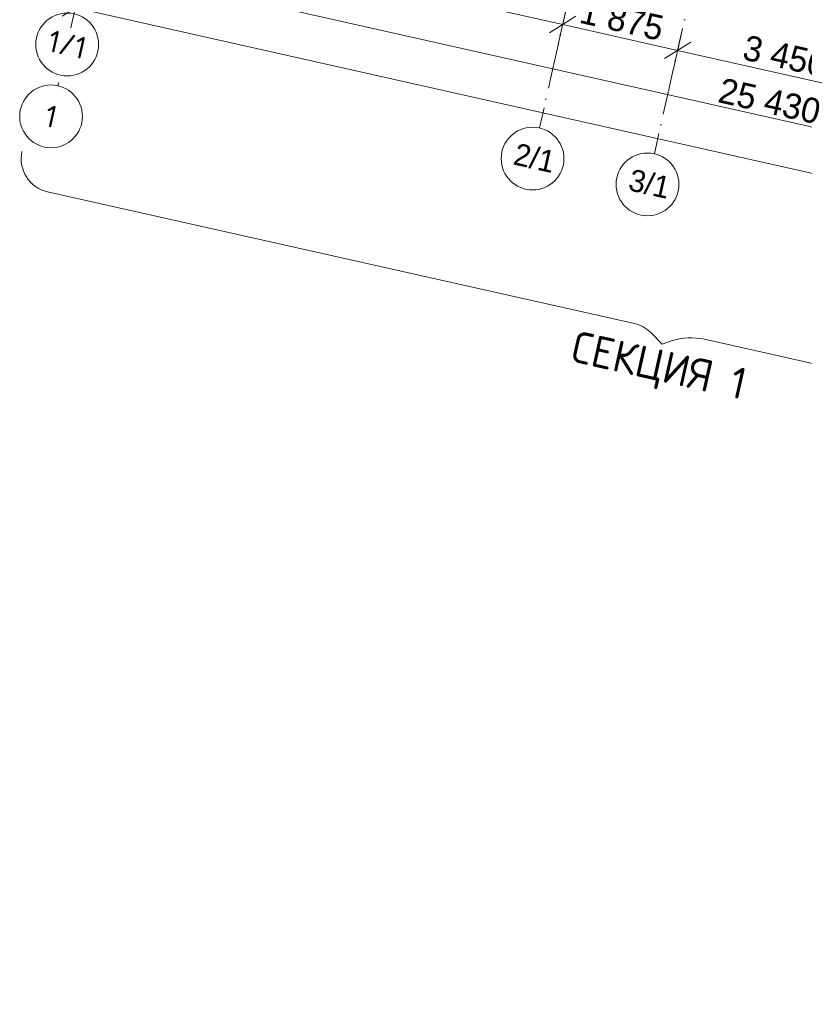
# Model space of a CAD drawing. Header units: millimetres. Extents: x -7218036 to -6936053, y 6003644 to 6210136.
# Tile 1 of 65: x -7212959 to -7200462, y 6120230 to 6135911. Entities that reach past the tile are written whole.
import ezdxf
from ezdxf.enums import TextEntityAlignment as Align

# ---------------------------------------------------------------- set-up
doc = ezdxf.new("R2010")
doc.units = ezdxf.units.MM
doc.header["$MEASUREMENT"] = 0
doc.linetypes.add('Штрихпунктирная', pattern=[670.277762, 352.777767, -176.388884, 0, -141.111112])
doc.layers.add('АР-Чертеж-Оси габаритные.АР', color=7, linetype='Continuous')
doc.layers.add('АР-Чертеж-Оси_Осевые размеры.АР', color=7, linetype='Continuous')
for name, color, linetype, lineweight in [('АР-Чертеж-Оси габаритные.АР_Ном._пера__120', 7, 'Continuous', 0), ('АР-Чертеж-Оси_Осевые размеры.АР_Ном._пера__1', 7, 'Continuous', 0), ('АР-Чертеж-Оси_Осевые размеры.АР_Ном._пера__120', 7, 'Continuous', 0), ('АР-Чертеж-Размеры.АР_Ном._пера__1', 7, 'Continuous', 0), ('АР-Чертеж-Размеры.АР_Ном._пера__120', 7, 'Continuous', 20)]:
    doc.layers.add(name, color=color, linetype=linetype, lineweight=lineweight)
doc.styles.add('РЎР“Р•РќР•Р\xa0РР\xa0_РЎРўРР›Р¬_1', font='GOST_Common.ttf')
doc.styles.add('РЎР“Р•РќР•Р\xa0РР\xa0_РЎРўРР›Р¬_3', font='GOTHIC.TTF')
doc.styles.add('РЎР“Р•РќР•Р\xa0РР\xa0_РЎРўРР›Р¬_5', font='isocpeur.ttf')
doc.dimstyles.new('СГЕНЕРИР_СТИЛЬ__1', dxfattribs={"dimtxt": 400, "dimasz": 332.5, "dimexe": 0.18, "dimexo": 0.0625, "dimgap": 0, "dimtad": 1, "dimdec": 0, "dimzin": 0, "dimdsep": 46, "dimtxsty": 'РЎР“Р•РќР•Р\xa0РР\xa0_РЎРўРР›Р¬_3', "dimblk": 'ARROWHEAD_6', "dimblk1": 'ARROWHEAD_6', "dimblk2": 'ARROWHEAD_6', "dimcen": 0.09, "dimse1": 1, "dimse2": 1, "dimclrd": 7, "dimclre": 7, "dimclrt": 7, "dimazin": 0, "dimtfac": 1, "dimtdec": 4, "dimtmove": 0, "dimatfit": 3, "dimfxl": 0, "dimtolj": 1, "dimtzin": 0, "dimarcsym": 0})
doc.dimstyles.new('СГЕНЕРИР_СТИЛЬ__2', dxfattribs={"dimtxt": 400, "dimasz": 332.5, "dimexe": 0.18, "dimexo": 0.0625, "dimgap": 0, "dimtad": 1, "dimdec": 0, "dimzin": 0, "dimdsep": 46, "dimtxsty": 'РЎР“Р•РќР•Р\xa0РР\xa0_РЎРўРР›Р¬_3', "dimblk": 'ARROWHEAD_6', "dimblk1": 'ARROWHEAD_6', "dimblk2": 'ARROWHEAD_6', "dimcen": 0.09, "dimse1": 1, "dimse2": 1, "dimclrd": 7, "dimclre": 7, "dimclrt": 7, "dimazin": 0, "dimtfac": 1, "dimtdec": 4, "dimtmove": 2, "dimatfit": 3, "dimfxl": 0, "dimtolj": 1, "dimtzin": 0, "dimarcsym": 0})

# ---------------------------------------------------------------- blocks, each defined once
blk = doc.blocks.new('Стандартный Маркер Сетки[26]_2', base_point=(-7212339, 6134905))
at = {"layer": 'АР-Чертеж-Оси габаритные.АР_Ном._пера__120', "color": 7, "linetype": 'Штрихпунктирная', "lineweight": 0}
blk.add_line((-7212339, 6134905), (-7212349, 6134860), dxfattribs=at)
at = {"layer": 'АР-Чертеж-Оси габаритные.АР_Ном._пера__120', "color": 7, "linetype": 'Continuous', "lineweight": 0}
blk.add_circle((-7212459, 6134372), 500, dxfattribs=at)
at = {"layer": 'АР-Чертеж-Оси габаритные.АР_Ном._пера__120', "color": 7, "linetype": 'Штрихпунктирная', "lineweight": 0}
for p in [(-7212339, 6134905), (-7212349, 6134860), (-7212349, 6134860), (-7212349, 6134860)]:
    blk.add_point(p, dxfattribs=at)
at = {"layer": 'АР-Чертеж-Оси габаритные.АР_Ном._пера__120', "color": 7, "lineweight": 0, "style": 'РЎР“Р•РќР•Р\xa0РР\xa0_РЎРўРР›Р¬_5'}
blk.add_attdef('AC_MarkerText_1', text='', height=350, rotation=347.3417, dxfattribs=at).set_placement((-7212420, 6134543), align=Align.TOP_CENTER)
blk = doc.blocks.new('Стандартный Маркер Сетки[144]_2', base_point=(-7212339, 6134905))
at = {"layer": 'АР-Чертеж-Оси габаритные.АР_Ном._пера__120', "color": 7, "linetype": 'Штрихпунктирная', "lineweight": 0}
blk.add_line((-7212339, 6134905), (-7212349, 6134860), dxfattribs=at)
at = {"layer": 'АР-Чертеж-Оси габаритные.АР_Ном._пера__120', "color": 7, "linetype": 'Continuous', "lineweight": 0}
blk.add_circle((-7212459, 6134372), 500, dxfattribs=at)
at = {"layer": 'АР-Чертеж-Оси габаритные.АР_Ном._пера__120', "color": 7, "linetype": 'Штрихпунктирная', "lineweight": 0}
for p in [(-7212339, 6134905), (-7212349, 6134860), (-7212349, 6134860), (-7212349, 6134860)]:
    blk.add_point(p, dxfattribs=at)
at = {"layer": 'АР-Чертеж-Оси габаритные.АР_Ном._пера__120', "color": 7, "lineweight": 0, "style": 'РЎР“Р•РќР•Р\xa0РР\xa0_РЎРўРР›Р¬_5'}
blk.add_attdef('AC_MarkerText_1', text='', height=350, rotation=347.3417, dxfattribs=at).set_placement((-7212420, 6134543), align=Align.TOP_CENTER)
blk = doc.blocks.new('Стандартный Маркер Сетки[152]_2', base_point=(-7212339, 6134905))
at = {"layer": 'АР-Чертеж-Оси габаритные.АР_Ном._пера__120', "color": 7, "linetype": 'Штрихпунктирная', "lineweight": 0}
blk.add_line((-7212339, 6134905), (-7212349, 6134860), dxfattribs=at)
at = {"layer": 'АР-Чертеж-Оси габаритные.АР_Ном._пера__120', "color": 7, "linetype": 'Continuous', "lineweight": 0}
blk.add_circle((-7212459, 6134372), 500, dxfattribs=at)
at = {"layer": 'АР-Чертеж-Оси габаритные.АР_Ном._пера__120', "color": 7, "linetype": 'Штрихпунктирная', "lineweight": 0}
for p in [(-7212339, 6134905), (-7212349, 6134860), (-7212349, 6134860), (-7212349, 6134860)]:
    blk.add_point(p, dxfattribs=at)
at = {"layer": 'АР-Чертеж-Оси габаритные.АР_Ном._пера__120', "color": 7, "lineweight": 0, "style": 'РЎР“Р•РќР•Р\xa0РР\xa0_РЎРўРР›Р¬_5'}
blk.add_attdef('AC_MarkerText_1', text='', height=350, rotation=347.3417, dxfattribs=at).set_placement((-7212420, 6134543), align=Align.TOP_CENTER)
blk = doc.blocks.new('Стандартный Маркер Сетки[171]_2', base_point=(-7212339, 6134905))
at = {"layer": 'АР-Чертеж-Оси габаритные.АР_Ном._пера__120', "color": 7, "linetype": 'Штрихпунктирная', "lineweight": 0}
blk.add_line((-7212339, 6134905), (-7212349, 6134860), dxfattribs=at)
at = {"layer": 'АР-Чертеж-Оси габаритные.АР_Ном._пера__120', "color": 7, "linetype": 'Continuous', "lineweight": 0}
blk.add_circle((-7212459, 6134372), 500, dxfattribs=at)
at = {"layer": 'АР-Чертеж-Оси габаритные.АР_Ном._пера__120', "color": 7, "linetype": 'Штрихпунктирная', "lineweight": 0}
for p in [(-7212339, 6134905), (-7212349, 6134860), (-7212349, 6134860), (-7212349, 6134860)]:
    blk.add_point(p, dxfattribs=at)
at = {"layer": 'АР-Чертеж-Оси габаритные.АР_Ном._пера__120', "color": 7, "lineweight": 0, "style": 'РЎР“Р•РќР•Р\xa0РР\xa0_РЎРўРР›Р¬_5'}
blk.add_attdef('AC_MarkerText_1', text='', height=350, rotation=347.3417, dxfattribs=at).set_placement((-7212420, 6134543), align=Align.TOP_CENTER)
blk = doc.blocks.new('Стандартный Маркер Сетки[173]_2', base_point=(-7196882, 6203729))
at = {"layer": 'АР-Чертеж-Оси_Осевые размеры.АР_Ном._пера__120', "color": 7, "linetype": 'Continuous', "lineweight": 0}
blk.add_circle((-7212202, 6135517), 500, dxfattribs=at)
at = {"layer": 'АР-Чертеж-Оси_Осевые размеры.АР_Ном._пера__120', "color": 7, "lineweight": 0, "style": 'РЎР“Р•РќР•Р\xa0РР\xa0_РЎРўРР›Р¬_5'}
blk.add_attdef('AC_MarkerText_1', text='', height=350, rotation=347.3417, dxfattribs=at).set_placement((-7212163, 6135688), align=Align.TOP_CENTER)
blk = doc.blocks.new('*D936', base_point=(-6566190, 6562678))
at = {"layer": 'АР-Чертеж-Оси_Осевые размеры.АР_Ном._пера__1', "color": 7, "linetype": 'Continuous', "lineweight": 0}
for p, q in [((-7211827, 6137186), (-7211683, 6137826)), ((-7211546, 6137639), (-7211964, 6137374)), ((-7212011, 6137564), (-7211755, 6137506)), ((-7211755, 6137506), (-7204310, 6135834)), ((-7204382, 6135514), (-7204238, 6136154)), ((-7204101, 6135967), (-7204519, 6135702)), ((-7204310, 6135834), (-7202481, 6135423))]:
    blk.add_line(p, q, dxfattribs=at)
at = {"layer": 'АР-Чертеж-Оси_Осевые размеры.АР_Ном._пера__1', "color": 7, "lineweight": 0, "insert": (-7208703, 6136903), "char_height": 400, "attachment_point": 7, "rotation": 347.3417, "style": 'РЎР“Р•РќР•Р\xa0РР\xa0_РЎРўРР›Р¬_3'}
blk.add_mtext('\\A1;{\\pql;\\fCentury Gothic|b0|i0|c204|p0;\\W1.000000;7\xa0630}', dxfattribs=at)
blk = doc.blocks.new('ARROWHEAD_6')
at = {"color": 0, "linetype": 'Continuous', "lineweight": 0}
for p, q in [((-0.5, -0.5), (0.5, 0.5)), ((0, 0), (-1, 0))]:
    blk.add_line(p, q, dxfattribs=at)
blk = doc.blocks.new('*D938', base_point=(-6566190, 6562678))
at = {"layer": 'АР-Чертеж-Оси_Осевые размеры.АР_Ном._пера__1', "color": 7, "linetype": 'Continuous', "lineweight": 0}
for p, q in [((-7204101, 6135967), (-7204519, 6135702)), ((-7204310, 6135834), (-7202481, 6135423)), ((-7202272, 6135556), (-7202690, 6135291))]:
    blk.add_line(p, q, dxfattribs=at)
at = {"layer": 'АР-Чертеж-Оси_Осевые размеры.АР_Ном._пера__1', "color": 7, "lineweight": 0, "insert": (-7204066, 6135861), "char_height": 400, "attachment_point": 7, "rotation": 347.3417, "style": 'РЎР“Р•РќР•Р\xa0РР\xa0_РЎРўРР›Р¬_3'}
blk.add_mtext('\\A1;{\\pql;\\fCentury Gothic|b0|i0|c204|p0;\\W1.000000;1\xa0875}', dxfattribs=at)
blk = doc.blocks.new('*D939', base_point=(-6566190, 6562678))
at = {"layer": 'АР-Чертеж-Оси_Осевые размеры.АР_Ном._пера__1', "color": 7, "linetype": 'Continuous', "lineweight": 0}
for p, q in [((-7204310, 6135834), (-7202481, 6135423)), ((-7202553, 6135103), (-7202409, 6135744)), ((-7202272, 6135556), (-7202690, 6135291)), ((-7202481, 6135423), (-7199115, 6134667)), ((-7199187, 6134347), (-7199043, 6134988)), ((-7198906, 6134800), (-7199324, 6134535)), ((-7199115, 6134667), (-7197383, 6134278))]:
    blk.add_line(p, q, dxfattribs=at)
at = {"layer": 'АР-Чертеж-Оси_Осевые размеры.АР_Ном._пера__1', "color": 7, "lineweight": 0, "insert": (-7201468, 6135278), "char_height": 400, "attachment_point": 7, "rotation": 347.3417, "style": 'РЎР“Р•РќР•Р\xa0РР\xa0_РЎРўРР›Р¬_3'}
blk.add_mtext('\\A1;{\\pql;\\fCentury Gothic|b0|i0|c204|p0;\\W1.000000;3\xa0450}', dxfattribs=at)
blk = doc.blocks.new('*D1007', base_point=(-6566190, 6562678))
at = {"layer": 'АР-Чертеж-Оси_Осевые размеры.АР_Ном._пера__1', "color": 7, "linetype": 'Continuous', "lineweight": 0}
for p, q in [((-7211985, 6136483), (-7211841, 6137123)), ((-7212169, 6136860), (-7211913, 6136803)), ((-7211704, 6136935), (-7212122, 6136671)), ((-7211913, 6136803), (-7187101, 6131230)), ((-7187173, 6130910), (-7187029, 6131550)), ((-7186892, 6131363), (-7187310, 6131098)), ((-7187101, 6131230), (-7142677, 6121253))]:
    blk.add_line(p, q, dxfattribs=at)
at = {"layer": 'АР-Чертеж-Оси_Осевые размеры.АР_Ном._пера__1', "color": 7, "lineweight": 0, "insert": (-7201858, 6134596), "char_height": 400, "attachment_point": 7, "rotation": 347.3417, "style": 'РЎР“Р•РќР•Р\xa0РР\xa0_РЎРўРР›Р¬_3'}
blk.add_mtext('\\A1;{\\pql;\\fCentury Gothic|b0|i0|c204|p0;\\W1.000000;25\xa0430}', dxfattribs=at)
blk = doc.blocks.new('*D1492', base_point=(-6566190, 6562678))
at = {"layer": 'АР-Чертеж-Оси_Осевые размеры.АР_Ном._пера__1', "color": 7, "linetype": 'Continuous', "lineweight": 0}
for p, q in [((-7212143, 6135780), (-7211999, 6136420)), ((-7212327, 6136157), (-7212071, 6136100)), ((-7211862, 6136232), (-7212280, 6135967)), ((-7212071, 6136100), (-7142835, 6120550)), ((-7142907, 6120230), (-7142763, 6120870)), ((-7143044, 6120417), (-7142626, 6120682)), ((-7142835, 6120550), (-7142579, 6120492))]:
    blk.add_line(p, q, dxfattribs=at)
at = {"layer": 'АР-Чертеж-Оси_Осевые размеры.АР_Ном._пера__1', "color": 7, "lineweight": 0, "insert": (-7164554, 6125510), "char_height": 400, "attachment_point": 7, "rotation": 347.3417, "style": 'РЎР“Р•РќР•Р\xa0РР\xa0_РЎРўРР›Р¬_3'}
blk.add_mtext('\\A1;{\\pql;\\fCentury Gothic|b0|i0|c204|p0;\\W1.000000;70\xa0960}', dxfattribs=at)
blk = doc.blocks.new('Стандартный Маркер Сетки[285]_2', base_point=(-7189470, 6201910))
at = {"layer": 'АР-Чертеж-Оси_Осевые размеры.АР_Ном._пера__120', "color": 7, "linetype": 'Штрихпунктирная', "lineweight": 0}
for p, q in [((-7189689, 6200935), (-7204461, 6135163)), ((-7204461, 6135163), (-7204680, 6134187))]:
    blk.add_line(p, q, dxfattribs=at)
at = {"layer": 'АР-Чертеж-Оси_Осевые размеры.АР_Ном._пера__120', "color": 7, "linetype": 'Continuous', "lineweight": 0}
blk.add_circle((-7204790, 6133699), 500, dxfattribs=at)
at = {"layer": 'АР-Чертеж-Оси_Осевые размеры.АР_Ном._пера__120', "color": 7, "linetype": 'Штрихпунктирная', "lineweight": 0}
blk.add_point((-7204461, 6135163), dxfattribs=at)
blk.add_point((-7204461, 6135163), dxfattribs=at)
at = {"layer": 'АР-Чертеж-Оси_Осевые размеры.АР_Ном._пера__120', "color": 7, "lineweight": 0, "style": 'РЎР“Р•РќР•Р\xa0РР\xa0_РЎРўРР›Р¬_3'}
blk.add_attdef('AC_MarkerText_1', text='', height=350, rotation=347.3417, dxfattribs=at).set_placement((-7204720, 6133880), align=Align.TOP_CENTER)
blk = doc.blocks.new('Стандартный Маркер Сетки[293]_2', base_point=(-7187641, 6201499))
at = {"layer": 'АР-Чертеж-Оси_Осевые размеры.АР_Ном._пера__120', "color": 7, "linetype": 'Штрихпунктирная', "lineweight": 0}
for p, q in [((-7187860, 6200524), (-7202632, 6134752)), ((-7202632, 6134752), (-7202851, 6133776))]:
    blk.add_line(p, q, dxfattribs=at)
at = {"layer": 'АР-Чертеж-Оси_Осевые размеры.АР_Ном._пера__120', "color": 7, "linetype": 'Continuous', "lineweight": 0}
blk.add_circle((-7202960, 6133288), 500, dxfattribs=at)
at = {"layer": 'АР-Чертеж-Оси_Осевые размеры.АР_Ном._пера__120', "color": 7, "linetype": 'Штрихпунктирная', "lineweight": 0}
blk.add_point((-7202632, 6134752), dxfattribs=at)
blk.add_point((-7202632, 6134752), dxfattribs=at)
at = {"layer": 'АР-Чертеж-Оси_Осевые размеры.АР_Ном._пера__120', "color": 7, "lineweight": 0, "style": 'РЎР“Р•РќР•Р\xa0РР\xa0_РЎРўРР›Р¬_3'}
blk.add_attdef('AC_MarkerText_1', text='', height=350, rotation=347.3417, dxfattribs=at).set_placement((-7202890, 6133469), align=Align.TOP_CENTER)

msp = doc.modelspace()

# ---------------------------------------------------------------- linework, layer by layer
at = {"layer": 'АР-Чертеж-Размеры.АР_Ном._пера__120', "color": 7, "linetype": 'Continuous', "lineweight": 0}
for points in [[(-7212922.5, 6133813.2, 0.4142136), (-7212515.5, 6133170.3), (-7203168.2, 6131071, -0.1418046), (-7202906, 6130926.8), (-7202724.4, 6130745.6)], [(-7202724.4, 6130745.6), (-7202578.5, 6130794.2, -0.1365629), (-7202054.1, 6130820.7), (-7193612.4, 6128924.8, 0.4142136), (-7192969.5, 6129331.8)]]:
    msp.add_lwpolyline(points, format="xyb", dxfattribs=at)

# ---------------------------------------------------------------- block references
at = {"layer": 'АР-Чертеж-Оси габаритные.АР', "color": 8, "linetype": 'Continuous', "lineweight": 15}
for name in ['Стандартный Маркер Сетки[26]_2', 'Стандартный Маркер Сетки[144]_2', 'Стандартный Маркер Сетки[152]_2', 'Стандартный Маркер Сетки[171]_2']:
    msp.add_blockref(name, (-7212339.1, 6134904.9), dxfattribs=at).add_auto_attribs({'AC_MarkerText_1': '1'})
at = {"layer": 'АР-Чертеж-Оси_Осевые размеры.АР', "color": 8, "linetype": 'Continuous', "lineweight": 15}
for name, p, values in [('Стандартный Маркер Сетки[173]_2', (-7196881.6, 6203728.6), {'AC_MarkerText_1': '1/1'}), ('Стандартный Маркер Сетки[285]_2', (-7189470, 6201910.2), {'AC_MarkerText_1': '2/1'}), ('Стандартный Маркер Сетки[293]_2', (-7187640.5, 6201499.3), {'AC_MarkerText_1': '3/1'})]:
    msp.add_blockref(name, p, dxfattribs=at).add_auto_attribs(values)

# ---------------------------------------------------------------- texts
at = {"layer": 'АР-Чертеж-Размеры.АР_Ном._пера__1', "color": 7, "linetype": 'Continuous', "lineweight": 0, "insert": (-7202856.6, 6130033.5), "char_height": 500, "attachment_point": 8, "rotation": 347.34172, "style": 'РЎР“Р•РќР•Р\xa0РР\xa0_РЎРўРР›Р¬_1'}
msp.add_mtext('\\A1;{\\pqc;\\fGOST Common|b0|i0|c204|p0;\\W1.000000;СЕКЦИЯ \\fGOST Common|b0|i0|c204|p0;\\W1.000000;1}', dxfattribs=at)

# ---------------------------------------------------------------- dimensions: what is measured, and where the dimension line sits
at = {"layer": 'АР-Чертеж-Оси_Осевые размеры.АР', "color": 7, "linetype": 'Continuous', "lineweight": 0}
for base, p1, p2, dimstyle, picture, middle in [((-7204310.3, 6135834.3), (-7212349.2, 6134859.9), (-7204789.9, 6133699), 'СГЕНЕРИР_СТИЛЬ__1', '*D936', (-7207989.5, 6136947.6)), ((-7187100.9, 6131230.3), (-7212339.1, 6134904.9), (-7187093.8, 6131261.9), 'СГЕНЕРИР_СТИЛЬ__2', '*D1007', (-7200996, 6134607.3)), ((-7202480.9, 6135423.4), (-7204789.9, 6133699), (-7202960.4, 6133288.1), 'СГЕНЕРИР_СТИЛЬ__1', '*D938', (-7203352.5, 6135906.1)), ((-7142835.4, 6120549.8), (-7212339.1, 6134904.9), (-7142666.5, 6121301.9), 'СГЕНЕРИР_СТИЛЬ__2', '*D1492', (-7163691.9, 6125521)), ((-7199114.7, 6134667.4), (-7202960.4, 6133288.1), (-7199594.3, 6132532.1), 'СГЕНЕРИР_СТИЛЬ__1', '*D939', (-7200754.7, 6135322.7))]:
    dim = msp.add_linear_dim(base=base, p1=p1, p2=p2, angle=347.34172, dimstyle=dimstyle, dxfattribs=at)
    dim.commit()
    dim.dimension.update_dxf_attribs({"geometry": picture, "text_midpoint": middle, "dimtype": 160, "text_rotation": 347.34172})

doc.saveas('drawing.dxf')
